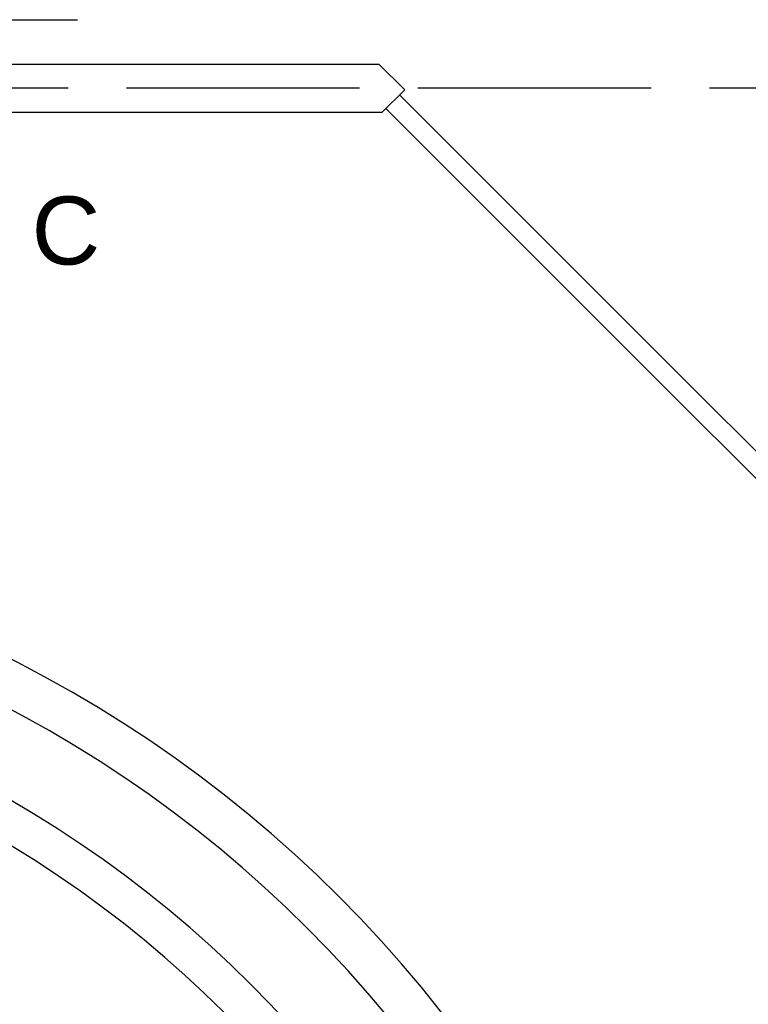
# Model space of a CAD drawing. Header units: millimetres. Extents: x -56303 to -45239, y -20463 to -4540.
# Tile 221 of 256: x -50362 to -49987, y -12049 to -11542. Entities that reach past the tile are written whole.
import ezdxf

# ---------------------------------------------------------------- set-up
doc = ezdxf.new("R2010")
doc.units = ezdxf.units.MM
doc.linetypes.add('ACAD_ISO02W100', pattern=[15, 12, -3])
doc.layers.add('_HVAC_opis', color=3, linetype='Continuous')
doc.layers.add('_HVAC_podkład', color=8, linetype='Continuous')
doc.layers.add('_HVAC_przekroje', color=170, linetype='Continuous', lineweight=35)
doc.styles.get("Standard").update_dxf_attribs({"font": 'arial.ttf'})

msp = doc.modelspace()

# ---------------------------------------------------------------- linework, layer by layer
at = {"layer": '_HVAC_opis'}
msp.add_line((-50778.97, -11542.04), (-50332.31, -11542.04), dxfattribs=at)
at = {"layer": '_HVAC_podkład', "linetype": 'ACAD_ISO02W100', "ltscale": 10}
msp.add_line((-49287.21, -11577.36), (-53857.52, -11577.36), dxfattribs=at)
at = {"layer": '_HVAC_podkład'}
for points in [[(-50408.44, -11564.86), (-50177.27, -11564.86), (-50164.05, -11578.08), (-50175.83, -11589.86), (-50408.44, -11589.86)], [(-49828.05, -11919.35), (-50166.68, -11580.71)], [(-49835.12, -11926.42), (-50173.75, -11587.79)]]:
    msp.add_lwpolyline(points, dxfattribs=at)
for radius in [657, 634, 593, 573]:
    msp.add_arc((-50662.44, -12457.86), radius, 0, 90, dxfattribs=at)

# ---------------------------------------------------------------- texts
at = {"layer": '_HVAC_przekroje', "insert": (-50355.95, -11633.03), "char_height": 35, "width": 179.2596, "attachment_point": 1}
msp.add_mtext('C', dxfattribs=at)

doc.saveas('drawing.dxf')
